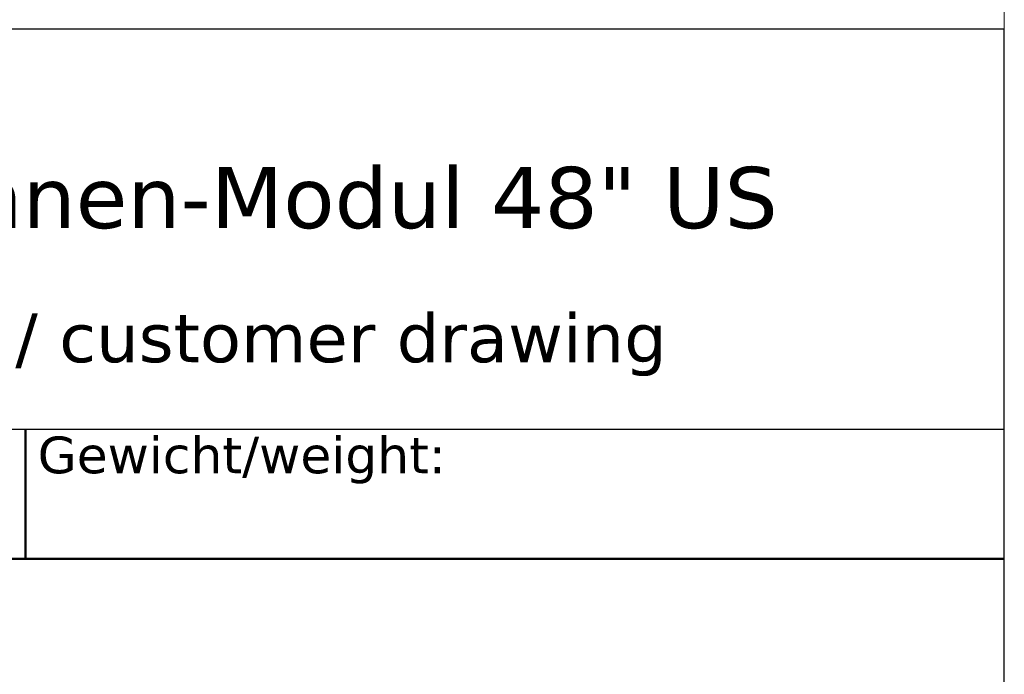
# Model space of a CAD drawing. Header units: millimetres. Extents: x 100 to 2070, y 30 to 1455.
# Tile 62 of 83: x 1869 to 2070, y 174 to 308. Entities that reach past the tile are written whole.
import ezdxf
from ezdxf.enums import TextEntityAlignment as Align

# ---------------------------------------------------------------- set-up
doc = ezdxf.new("R2010")
doc.units = ezdxf.units.MM
doc.header["$LTSCALE"] = 5
for name, color, linetype, lineweight in [('AM_BOR', 7, 'Continuous', 25), ('Rahmen (ISO)', 7, 'Continuous', 70), ('Titel (ISO)', 7, 'Continuous', 50)]:
    doc.layers.add(name, color=color, linetype=linetype, lineweight=lineweight)
doc.styles.add('Notiztext 3.5', font='verdana.ttf')
doc.styles.add('Pfeiltext', font='verdana.ttf')
doc.styles.get("Standard").update_dxf_attribs({"font": 'verdana.ttf'})
doc.styles.add('Textstil104', font='verdana.ttf')
doc.styles.add('Textstil110', font='verdana.ttf')
doc.styles.add('Textstil112', font='verdana.ttf')
doc.styles.add('Textstil47', font='verdana.ttf')
doc.styles.add('Textstil64', font='verdana.ttf', dxfattribs={"width": 0.800000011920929})
doc.styles.add('Textstil75', font='verdana.ttf')

# ---------------------------------------------------------------- blocks, each defined once
blk = doc.blocks.new('Ränder wedi_Zeichnungsrahmen')
at = {"layer": 'Rahmen (ISO)', "color": 208, "lineweight": 18, "true_color": 0x400040}
blk.add_line((414.0000000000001, 6.000000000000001), (414, 291), dxfattribs=at)
blk = doc.blocks.new('Schriftfelder wedi Standard - Inch_Zoll ohne Toleranz')
at = {"layer": 'AM_BOR', "color": 7}
for p, q in [((-4.835435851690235, 53.99550874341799), (-188.8354355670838, 53.99550874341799)), ((-4.835435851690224, -1.254491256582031), (-4.835435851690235, 53.99550874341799)), ((-188.8354355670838, 37.64550874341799), (-4.835435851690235, 37.64550874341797))]:
    blk.add_line(p, q, dxfattribs=at)
at = {"layer": 'Titel (ISO)'}
for p, q in [((-44.83543585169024, 37.64550874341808), (-44.83543585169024, 32.33684717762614)), ((-84.03543585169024, 32.34550874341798), (-4.835435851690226, 32.34550874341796))]:
    blk.add_line(p, q, dxfattribs=at)
at = {"layer": 'AM_BOR', "color": 7}
for tag, p, height, style in [('Zeichnungsnummer_001', (-173.2383905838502, 49.43305073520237), 3.00000011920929, 'Textstil75'), ('Artikelnummer_001', (-145.0642880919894, 44.44539506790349), 2.487309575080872, 'Textstil104')]:
    blk.add_attdef(tag, p, '', height=height, dxfattribs=dict(at, style=style))
blk.add_attdef('TITEL_001', (-75.77022409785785, 45.86780559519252), '', height=2.5, dxfattribs=at)
at = {"layer": 'AM_BOR', "color": 7, "style": 'Textstil104'}
blk.add_attdef('PROJEKT', text='', height=2.487309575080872, dxfattribs=at).set_placement((-144.8354355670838, 41.98281831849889), align=Align.TOP_LEFT)
at = {"layer": 'AM_BOR', "color": 7, "style": 'Textstil64', "width": 0.8}
for tag, p in [('ERSTELLUNGSDATUM_001', (-115.1472556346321, 28.69550873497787)), ('KONSTRUKTEUR_001', (-94.00716185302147, 28.67133143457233)), ('ERSTELLUNGSDATUM_001', (-115.3460467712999, 23.55467596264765)), ('KONSTRUKTEUR_001', (-94.00716185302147, 23.37133143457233))]:
    blk.add_attdef(tag, p, '', height=2.000000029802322, dxfattribs=at)
at = {"layer": 'AM_BOR', "color": 7, "style": 'Textstil64', "width": 0.7999999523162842}
for tag, p in [('KONTROLLDATUM', (-108.7354355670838, 19.09550874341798)), ('KONTROLLIERT_VON', (-92.73543585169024, 19.09550874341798))]:
    blk.add_attdef(tag, text='', height=2.000000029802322, dxfattribs=at).set_placement(p, align=Align.MIDDLE_CENTER)
at = {"layer": 'Titel (ISO)', "insert": (-44.33543585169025, 37.34550874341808), "char_height": 1.500000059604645, "attachment_point": 1, "style": 'Notiztext 3.5'}
blk.add_mtext('\\fVerdana|b0|i0;\\H1.5000;Gewicht/weight:', dxfattribs=at)
at = {"layer": 'Titel (ISO)', "color": 7, "style": 'Pfeiltext'}
blk.add_attdef('BESCHREIBUNG_001', (-70.66377724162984, 40.38459537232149), '', height=2.000000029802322, dxfattribs=at)
at = {"layer": 'Titel (ISO)'}
for tag, p, height, style in [('Anfänglicher_Ansichtsmaßstab_001', (-64.5021920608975, 33.83711386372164), 2.5, 'Textstil47'), ('REVISIONSNUMMER_001', (-74.87694023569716, -0.5444913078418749), 1.790000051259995, 'Textstil112'), ('STATUS_001', (-52.63301829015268, -0.6250352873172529), 1.790000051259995, 'Textstil112')]:
    blk.add_attdef(tag, p, '', height=height, dxfattribs=dict(at, style=style))
at = {"layer": 'Titel (ISO)', "style": 'Textstil47'}
blk.add_attdef('<MASSE3;>', text='', height=2.5, dxfattribs=at).set_placement((-26.83543585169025, 36.34550874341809), align=Align.TOP_LEFT)
at = {"layer": 'Titel (ISO)', "style": 'Textstil110'}
for tag, p in [('MATERIAL', (-159.8354355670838, 35.345508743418)), ('FIRMA', (-159.8354355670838, 24.74550874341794)), ('Bauvorhaben', (-159.8354355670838, 19.44550874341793))]:
    blk.add_attdef(tag, text='', height=1.889999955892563, dxfattribs=at).set_placement(p, align=Align.TOP_CENTER)

msp = doc.modelspace()

# ---------------------------------------------------------------- block references
at = {"xscale": 5, "yscale": 5, "zscale": 5}
msp.add_blockref('Ränder wedi_Zeichnungsrahmen', (0, 0), dxfattribs=at)
ref = msp.add_blockref('Schriftfelder wedi Standard - Inch_Zoll ohne Toleranz', (2094.177179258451, 36.27245628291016), dxfattribs=dict(xscale=5, yscale=5, zscale=5))
ref.add_attrib('BESCHREIBUNG_001', 'Kundenzeichnung / customer drawing', (1740.858293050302, 238.1954331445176), dxfattribs={"layer": 'Titel (ISO)', "color": 7, "height": 10.00000014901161, "style": 'Pfeiltext'})
ref.add_attrib('TITEL_001', 'FU Riolito Neo Rinnen-Modul 48" US', (1715.326058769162, 265.6114842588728), dxfattribs={"layer": 'AM_BOR', "color": 7, "height": 12.5})

doc.saveas('drawing.dxf')
